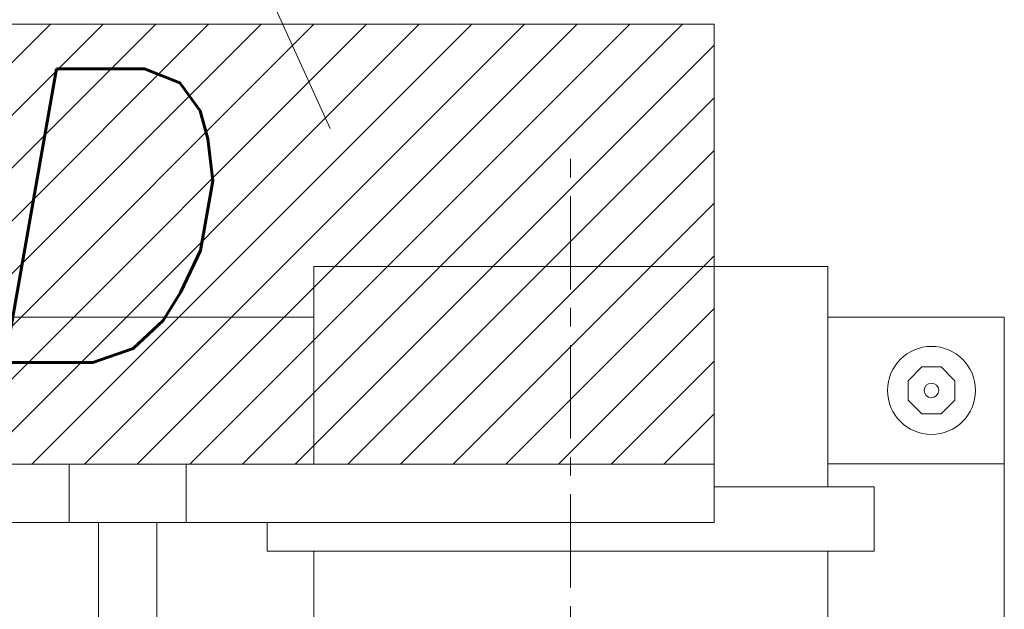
# Model space of a CAD drawing. Header units: centimetres. Extents: x -16053 to 7031, y -7778 to 254.
# Tile 101 of 256: x -12634 to -12601, y -757 to -737. Entities that reach past the tile are written whole.
import ezdxf

# ---------------------------------------------------------------- set-up
doc = ezdxf.new("R2010")
doc.units = ezdxf.units.CM
doc.header["$MEASUREMENT"] = 0
doc.linetypes.add('CENTER', pattern=[50.8, 31.75, -6.35, 6.35, -6.35])
doc.layers.add('OPISY ELEKTRYCZNE', color=120, linetype='CONTINUOUS')
for name, color, linetype, lineweight in [('T -  urządzenia', 20, 'CONTINUOUS', 25), ('T - armatura', 250, 'CONTINUOUS', 30), ('T - opisy', 250, 'CONTINUOUS', 13)]:
    doc.layers.add(name, color=color, linetype=linetype, lineweight=lineweight)
doc.styles.add('ROMANS', font='simplex.shx', dxfattribs={"width": 0.8})

# ---------------------------------------------------------------- blocks, each defined once
blk = doc.blocks.new('G$C54C5291B')
at = {"layer": 'T - armatura', "lineweight": 15}
h = blk.add_hatch(dxfattribs=at)
h.set_pattern_fill('ANSI31', color=256, scale=0.4, style=0)
h.set_pattern_definition([(45, (2315.6071, -255.2607), (-0.8980256, 0.8980256), [])])
h.paths.add_polyline_path([(53.579, 84.298), (13.581, 84.298), (13.579, 69.298), (53.579, 69.298)])
for p, q in [((13.581, 84.298), (53.581, 84.298)), ((53.579, 84.298), (53.579, 69.298)), ((57.453, 76.039), (39.922, 76.039)), ((39.922, 69.298), (39.922, 76.039)), ((57.453, 68.526), (57.453, 76.039)), ((39.922, 74.316), (27.45, 74.316)), ((63.473, 74.316), (57.453, 74.316)), ((63.473, 34.316), (63.473, 74.316)), ((13.581, 69.298), (53.581, 69.298)), ((39.922, 69.298), (27.453, 69.298)), ((31.579, 69.298), (31.579, 67.316)), ((35.579, 69.298), (35.579, 67.316)), ((53.579, 69.298), (53.579, 67.316)), ((63.473, 69.316), (57.453, 69.316)), ((59.037, 68.526), (53.579, 68.526)), ((59.037, 66.336), (59.037, 68.526)), ((13.579, 67.316), (53.579, 67.316)), ((35.579, 67.316), (31.579, 67.316)), ((32.579, 67.316), (32.579, 48.216)), ((34.579, 67.316), (34.579, 48.216)), ((38.337, 66.336), (38.337, 67.316)), ((59.037, 66.336), (38.337, 66.336)), ((39.922, 62.714), (39.922, 66.336)), ((57.453, 62.714), (57.453, 66.336))]:
    blk.add_line(p, q, dxfattribs=at)
blk.add_lwpolyline([(61.321, 72.616), (61.79, 72.147), (61.79, 71.485), (61.321, 71.016), (60.658, 71.016), (60.19, 71.485), (60.19, 72.147), (60.658, 72.616)], close=True, dxfattribs=at)
for radius in [1.5, 0.25]:
    blk.add_circle((60.99, 71.816), radius, dxfattribs=at)
at = {"layer": 'T - armatura', "linetype": 'CENTER', "lineweight": 15, "ltscale": 0.1}
blk.add_open_spline([(48.684, 14.301), (48.684, 14.301), (48.684, 44.48), (48.684, 80.223)], degree=3, dxfattribs=at)

msp = doc.modelspace()

# ---------------------------------------------------------------- linework, layer by layer
at = {"layer": 'T - opisy', "linetype": 'Continuous'}
msp.add_lwpolyline([(-12923.531, -80.342), (-12623.788, -740.562)], dxfattribs=at)

# ---------------------------------------------------------------- block references
at = {"layer": 'T -  urządzenia', "linetype": 'ByBlock'}
msp.add_blockref('G$C54C5291B', (-12664.274, -821.304), dxfattribs=at)

# ---------------------------------------------------------------- texts
at = {"layer": 'OPISY ELEKTRYCZNE', "style": 'ROMANS', "oblique": 10}
msp.add_text('RG/OD', height=10, dxfattribs=at).set_placement((-12673.452, -748.533))

doc.saveas('drawing.dxf')
